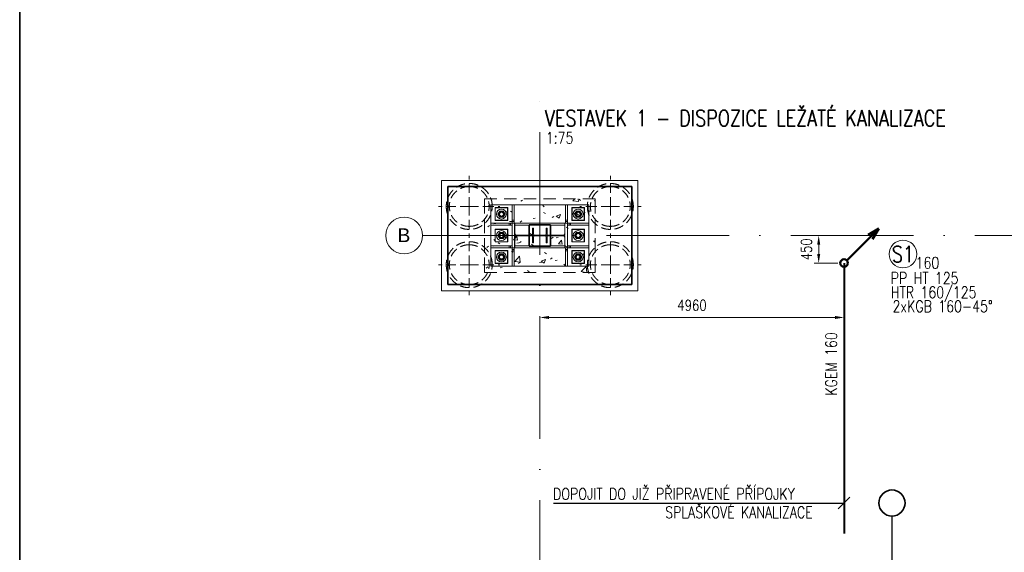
# Model space of a CAD drawing. Header units: millimetres. Extents: x -34728 to 839610, y -480656 to 464976.
# Tile 13 of 69: x -3798 to 12252, y -6859 to 1830. Entities that reach past the tile are written whole.
import ezdxf
from ezdxf.enums import TextEntityAlignment as Align

# ---------------------------------------------------------------- set-up
doc = ezdxf.new("R2010")
doc.units = ezdxf.units.MM
for name, pattern in [('Rebar Cover Lines', [320.04, 160.02, -160.02]), ('Skryté 1_5', [220, 150, -70]), ('ČERCHOVANÁ', [25.4, 12.7, -6.35, 0, -6.35]), ('Čerchovaná 20mm', [3000, 2000, -500, 0, -500])]:
    doc.linetypes.add(name, pattern=pattern)
doc.layers.get('0').update_dxf_attribs({"color": 9})
doc.layers.get('Defpoints').update_dxf_attribs({"color": 140})
for name, color, linetype, lineweight in [('!KANAL TRASA', 160, 'G_POTR_627_PN', 30), ('05_ŠRAFY', 253, 'Continuous', 9), ('06_KÓTY', 9, 'Continuous', 9), ('11542_003_OK-HALA_TaO-1_ET_R01_AciS_2025-04-14_sloupy_dwg', 9, 'Continuous', 9), ('CA_NEVHRA', 9, 'Skryté 1_5', 9), ('CA_OSY', 9, 'ČERCHOVANÁ', 9), ('CA_TEXT35', 9, 'Continuous', 9), ('CA_ZAKLADY25', 9, 'Continuous', 18), ('CKBUBLINY', 6, 'Continuous', 18), ('Konstrukční přípoje', 253, 'Continuous', 18), ('PL_KANAL', 240, 'Continuous', 40), ('PL_Z-stoupacky2', 2, 'Continuous', 50), ('SS_HALA_TaO-SLOUP', 9, 'Continuous', 9), ('TEXT25', 3, 'Continuous', 25), ('TEXT35', 1, 'Continuous', 35)]:
    doc.layers.add(name, color=color, linetype=linetype, lineweight=lineweight)
doc.styles.add('Arial_1', font='arial.ttf', dxfattribs={"height": 450})
doc.styles.add('ROMANS', font='romans', dxfattribs={"width": 0.8})
doc.linetypes.add('G_POTR_627_PN', pattern='A,0.5,-1,2,-6.5,[9,hpfmlin.shx,S=1,R=0,X=0,Y=0],-6.5,2,-1,0.5', length=20)
doc.dimstyles.new('T-50_(3.5)', dxfattribs={"dimscale": 50, "dimtxt": 3.5, "dimasz": 3, "dimexe": 1.5, "dimexo": 2, "dimgap": 0, "dimtad": 0, "dimdec": 1, "dimrnd": 1, "dimtxsty": 'ROMANS', "dimcen": 3, "dimclrd": 256, "dimclre": 256, "dimclrt": 256, "dimadec": 1, "dimazin": 2, "dimtfac": 0.714286, "dimtdec": 1, "dimtmove": 0, "dimatfit": 3, "dimldrblk": 'DOTSMALL', "dimfxl": 1, "dimtvp": 1.142857, "dimtolj": 1, "dimlwd": -1, "dimlwe": -1, "dimarcsym": 0})

# ---------------------------------------------------------------- blocks, each defined once
blk = doc.blocks.new('*D181')
at = {"layer": '06_KÓTY', "transparency": 16777216}
for p, q in [((4680, -3048), (4680, -3103)), ((4830, -3028), (9490, -3028)), ((9640, -3048), (9640, -3103))]:
    blk.add_line(p, q, dxfattribs=at)
at = {"layer": '06_KÓTY', "lineweight": 35, "transparency": 16777216}
for points in [[(4830, -3003), (4830, -3053), (4680, -3028)], [(9490, -3003), (9490, -3053), (9640, -3028)]]:
    blk.add_solid(points, dxfattribs=at)
at = {"layer": 'Defpoints', "color": 0, "lineweight": 35, "transparency": 16777216}
for p in [(4680, -2948), (9640, -2948), (9640, -3028)]:
    blk.add_point(p, dxfattribs=at)
at = {"layer": '06_KÓTY', "transparency": 16777216, "insert": (7160, -2828), "char_height": 175, "attachment_point": 5, "style": 'ROMANS'}
blk.add_mtext('\\A1;4960', dxfattribs=at)
blk = doc.blocks.new('_DotSmall')
at = {"color": 0, "linetype": 'ByBlock', "const_width": 0.5}
blk.add_lwpolyline([(-0.0625, 0, 1), (0.0625, 0, 1)], format="xyb", close=True, dxfattribs=at)
blk = doc.blocks.new('pilota 600 mm - D_750_650-V9-ZÁKLADY HALY _ DPS')
at = {"layer": 'CA_NEVHRA'}
for p, q in [((0, 0), (0, 500)), ((-250, 0), (-500, 0)), ((0, 0), (-250, 0)), ((0, 0), (0, -500)), ((0, 0), (500, 0))]:
    blk.add_line(p, q, dxfattribs=at)
blk = doc.blocks.new('pilota 600 mm - D_750_650-V10-ZÁKLADY HALY _ DPS')
at = {"layer": 'CA_NEVHRA'}
for p, q in [((0, 0), (0, 500)), ((0, 0), (-500, 0)), ((0, 0), (250, 0)), ((0, 0), (0, -500)), ((250, 0), (500, 0))]:
    blk.add_line(p, q, dxfattribs=at)
blk = doc.blocks.new('pilota 600 mm - D_750_650-V46-ZÁKLADY HALY _ DPS')
at = {"layer": 'CA_NEVHRA'}
for p, q in [((0, 0), (0, 500)), ((-250, 0), (-500, 0)), ((0, 0), (-250, 0)), ((0, 0), (500, 0)), ((0, 0), (0, -500))]:
    blk.add_line(p, q, dxfattribs=at)
blk = doc.blocks.new('pilota 600 mm - D_750_650-V47-ZÁKLADY HALY _ DPS')
at = {"layer": 'CA_NEVHRA'}
for p, q in [((0, 0), (0, 500)), ((0, 0), (-500, 0)), ((0, 0), (0, -500)), ((0, 0), (250, 0)), ((250, 0), (500, 0))]:
    blk.add_line(p, q, dxfattribs=at)
blk = doc.blocks.new('M_Šroub HPM-E - 64_E-1759689-ZÁKLADY HALY _ DPS')
at = {"layer": 'Konstrukční přípoje'}
for p, q in [((100, 100), (-100, 100)), ((-100, 100), (-100, -100)), ((-100, -100), (-100, 100)), ((-100, 100), (100, 100)), ((0, 58), (-50, 29)), ((0, 58), (-50, 29)), ((-50, 29), (0, 58)), ((0, 58), (-50, 29)), ((-50, 29), (-50, -29)), ((-50, 29), (-50, -29)), ((-50, -29), (-50, 29)), ((-50, 29), (-50, -29)), ((50, 29), (0, 58)), ((50, 29), (0, 58)), ((0, 58), (50, 29)), ((50, 29), (0, 58)), ((50, -29), (50, 29)), ((50, -29), (50, 29)), ((50, 29), (50, -29)), ((50, -29), (50, 29)), ((100, -100), (100, 100)), ((100, 100), (100, -100)), ((-100, -100), (100, -100)), ((100, -100), (-100, -100)), ((-50, -29), (0, -58)), ((-50, -29), (0, -58)), ((0, -58), (-50, -29)), ((-50, -29), (0, -58)), ((0, -58), (50, -29)), ((0, -58), (50, -29)), ((50, -29), (0, -58)), ((0, -58), (50, -29))]:
    blk.add_line(p, q, dxfattribs=at)
for radius, start, end in [(80, 360, 180), (80, 0, 180), (80, 360, 180), (80, 0, 180), (32, 0, 180), (32, 360, 180), (32, 0, 180), (32, 0, 180), (32, 0, 180), (32, 0, 180), (32, 0, 180), (32, 0, 180), (80, 180, 360), (80, 180, 360), (80, 180, 360), (80, 180, 360), (32, 180, 360), (32, 180, 360), (32, 180, 360), (32, 180, 360), (32, 180, 360), (32, 180, 360), (32, 180, 360), (32, 180, 360)]:
    blk.add_arc((0, 0), radius, start, end, dxfattribs=at)
blk = doc.blocks.new('M_Šroub HPM-E - 64_E-1759690-ZÁKLADY HALY _ DPS')
at = {"layer": 'Konstrukční přípoje'}
for p, q in [((100, 100), (-100, 100)), ((-100, 100), (-100, -100)), ((-100, -100), (-100, 100)), ((-100, 100), (100, 100)), ((0, 58), (-50, 29)), ((0, 58), (-50, 29)), ((-50, 29), (0, 58)), ((0, 58), (-50, 29)), ((-50, 29), (-50, -29)), ((-50, 29), (-50, -29)), ((-50, -29), (-50, 29)), ((-50, 29), (-50, -29)), ((50, 29), (0, 58)), ((50, 29), (0, 58)), ((0, 58), (50, 29)), ((50, 29), (0, 58)), ((50, -29), (50, 29)), ((50, -29), (50, 29)), ((50, 29), (50, -29)), ((50, -29), (50, 29)), ((100, -100), (100, 100)), ((100, 100), (100, -100)), ((-100, -100), (100, -100)), ((100, -100), (-100, -100)), ((-50, -29), (0, -58)), ((-50, -29), (0, -58)), ((0, -58), (-50, -29)), ((-50, -29), (0, -58)), ((0, -58), (50, -29)), ((0, -58), (50, -29)), ((50, -29), (0, -58)), ((0, -58), (50, -29))]:
    blk.add_line(p, q, dxfattribs=at)
for radius, start, end in [(80, 0, 180), (80, 0, 180), (80, 0, 180), (80, 0, 180), (80, 180, 360), (80, 180, 0), (80, 180, 360), (80, 180, 0), (32, 0, 180), (32, 0, 180), (32, 0, 180), (32, 0, 180), (32, 0, 180), (32, 0, 180), (32, 0, 180), (32, 0, 180), (32, 180, 360), (32, 180, 360), (32, 180, 360), (32, 180, 360), (32, 180, 360), (32, 180, 0), (32, 180, 360), (32, 180, 360)]:
    blk.add_arc((0, 0), radius, start, end, dxfattribs=at)
blk = doc.blocks.new('Osnova - Bublina osnovy 12mm-4850-ZÁKLADY HALY _ DPS')
at = {"layer": 'CA_TEXT35'}
blk.add_circle((0, 0), 6, dxfattribs=at)
blk = doc.blocks.new('A$C283bf1a8')
at = {"layer": 'CA_ZAKLADY25', "linetype": 'Rebar Cover Lines', "lineweight": 9}
h = blk.add_hatch(dxfattribs=at)
h.set_pattern_fill('FP_1', color=256, style=0, pattern_type=2)
h.set_pattern_definition([(50, (-4680.05, -7749.9), (728.737, -63.756), [76.2, -838.2]), (355, (-4680.05, -7749.9), (-140.972, 764.228), [60.96, -670.56]), (100.451, (-4619.3, -7755.2), (587.77, 700.467), [64.76, -712.36]), (46.184, (-4680.05, -7546.7), (1084.316, -168.17), [114.3, -1257.3]), (96.636, (-4589.7, -7560.7), (949.61, 989.71), [97.14, -1068.54]), (351.184, (-4680, -7546.7), (949.62, 989.7), [91.44, -1005.84]), (21, (-4578.45, -7597.5), (606.458, -409.06), [76.2, -838.2]), (326, (-4578.45, -7597.5), (247.208, 736.753), [60.96, -670.56]), (71.451, (-4527.9, -7631.56), (853.668, 327.685), [64.76, -712.36]), (37.5, (-4680.05, -7749.87), (12.3547, 338.22), [33.528, -628.904, 33.528, -647.192, -673.1]), (37.5, (-4680.05, -7749.87), (12.3547, 338.22), [-1343.152, 33.528, -639.572]), (7.5, (-4680.05, -7749.87), (267.279, 400.722), [33.528, -354.584, 33.528, -613.664, -256.54]), (7.5, (-4680.05, -7749.87), (267.279, 400.722), [-1035.304, 33.528, -223.012]), (327.5, (-4906.62, -7749.87), (542.3633, -22.9153), [33.528, -220.472, 33.528, -758.952, -1051.56]), (327.5, (-4906.62, -7749.87), (542.3633, -22.9153), [-1046.48, 33.528, -1018.032]), (317.5, (-5008.2, -7749.87), (592.517, 101.707), [33.528, -296.672, 33.528, -492.76, -746.76]), (317.5, (-5008.2, -7749.87), (592.517, 101.707), [-856.488, 33.528, -713.232])])
h.paths.add_polyline_path([(-450, 12400), (900, 12400), (900, 13600), (-900, 13600), (-900, 12400)])
at = {"layer": '11542_003_OK-HALA_TaO-1_ET_R01_AciS_2025-04-14_sloupy_dwg'}
for p, q in [((-410, 13200), (-450, 13200)), ((-450, 13200), (-450, 12800)), ((-410, 13008), (-410, 13200)), ((450, 13200), (410, 13200)), ((410, 13200), (410, 13008)), ((450, 12800), (450, 13200)), ((410, 13008), (-410, 13008)), ((-410, 12800), (-410, 12993)), ((-410, 12993), (410, 12993)), ((410, 12993), (410, 12800)), ((-450, 12800), (-410, 12800)), ((410, 12800), (450, 12800))]:
    blk.add_line(p, q, dxfattribs=at)
at = {"layer": 'CA_NEVHRA'}
for centre, radius, start, end in [((-1150, 13475), 375, 0, 180), ((-1150, 13475), 375, 0, 180), ((1150, 13475), 375, 0, 180), ((1150, 13475), 375, 0, 180), ((-1150, 13475), 325, 90, 270), ((-1150, 13475), 325, 90, 270), ((-1150, 13475), 325, 270, 90), ((-1150, 13475), 325, 270, 90), ((1150, 13475), 325, 90, 270), ((1150, 13475), 325, 90, 270), ((1150, 13475), 325, 270, 90), ((1150, 13475), 325, 270, 90), ((-1150, 13475), 375, 180, 0), ((-1150, 13475), 375, 180, 0), ((1150, 13475), 375, 180, 0), ((1150, 13475), 375, 180, 0), ((-1150, 12525), 375, 0, 180), ((-1150, 12525), 375, 0, 180), ((-1150, 12525), 325, 90, 270), ((-1150, 12525), 325, 90, 270), ((-1150, 12525), 325, 270, 90), ((-1150, 12525), 325, 270, 90), ((1150, 12525), 375, 0, 180), ((1150, 12525), 375, 0, 180), ((1150, 12525), 325, 90, 270), ((1150, 12525), 325, 90, 270), ((1150, 12525), 325, 270, 90), ((1150, 12525), 325, 270, 90), ((-1150, 12525), 375, 180, 0), ((-1150, 12525), 375, 180, 0), ((1150, 12525), 375, 180, 0), ((1150, 12525), 375, 180, 0)]:
    blk.add_arc(centre, radius, start, end, dxfattribs=at)
at = {"layer": 'CA_OSY', "linetype": 'Čerchovaná 20mm'}
for p, q in [((0, -2315), (0, 15395)), ((-1911, 13000), (19615, 13000))]:
    blk.add_line(p, q, dxfattribs=at)
at = {"layer": 'CA_ZAKLADY25', "lineweight": 9}
for p, q in [((-1600, 13900), (1600, 13900)), ((-1600, 12100), (-1600, 13900)), ((-1600, 13900), (-1600, 12100)), ((1600, 13900), (-1600, 13900)), ((1600, 13900), (1600, 12100)), ((1600, 12100), (1600, 13900)), ((1600, 12100), (-1600, 12100)), ((-1600, 12100), (1600, 12100))]:
    blk.add_line(p, q, dxfattribs=at)
at = {"layer": 'CA_ZAKLADY25', "lineweight": 25}
for p, q in [((-1500, 13800), (-1500, 12200)), ((1500, 13800), (-1500, 13800)), ((-1500, 13800), (1500, 13800)), ((-1500, 12200), (-1500, 13800)), ((1500, 12200), (1500, 13800)), ((1500, 13800), (1500, 12200)), ((-175, 12825), (-175, 13175)), ((-175, 13175), (175, 13175)), ((-175, 13175), (-175, 12825)), ((175, 13175), (-175, 13175)), ((175, 13175), (175, 12825)), ((175, 12825), (175, 13175)), ((175, 12825), (-175, 12825)), ((-175, 12825), (175, 12825)), ((-1500, 12200), (1500, 12200)), ((1500, 12200), (-1500, 12200))]:
    blk.add_line(p, q, dxfattribs=at)
at = {"layer": 'CA_ZAKLADY25', "linetype": 'Rebar Cover Lines', "lineweight": 9}
for p, q in [((-900, 12400), (-900, 13600)), ((-900, 13600), (900, 13600)), ((900, 13600), (-900, 13600)), ((-900, 13600), (-900, 12400)), ((900, 13600), (900, 12400)), ((900, 12400), (900, 13600)), ((900, 12400), (-900, 12400)), ((-900, 12400), (900, 12400))]:
    blk.add_line(p, q, dxfattribs=at)
at = {"layer": 'SS_HALA_TaO-SLOUP'}
for p, q in [((-800, 13500), (800, 13500)), ((800, 13500), (-800, 13500)), ((-800, 12500), (-800, 13500)), ((-800, 13500), (-800, 12500)), ((-450, 13500), (-420, 13500)), ((-420, 13500), (-450, 13500)), ((-450, 13500), (-450, 13250)), ((-450, 13230), (-450, 13500)), ((-420, 13250), (-420, 13500)), ((-420, 13500), (-420, 13230)), ((420, 13500), (420, 13250)), ((420, 13230), (420, 13500)), ((420, 13500), (450, 13500)), ((420, 13500), (450, 13500)), ((450, 13250), (450, 13500)), ((450, 13500), (450, 13230)), ((800, 13500), (800, 12500)), ((800, 12500), (800, 13500)), ((-730, 13455), (-730, 13245)), ((-730, 13245), (-730, 13455)), ((-520, 13455), (-730, 13455)), ((-730, 13455), (-520, 13455)), ((-520, 13245), (-520, 13455)), ((-520, 13455), (-520, 13245)), ((520, 13455), (520, 13245)), ((520, 13245), (520, 13455)), ((730, 13455), (520, 13455)), ((520, 13455), (730, 13455)), ((730, 13245), (730, 13455)), ((730, 13455), (730, 13245)), ((-500, 13200), (-800, 13200)), ((-800, 13200), (-480, 13200)), ((-800, 13170), (-800, 13200)), ((-800, 13170), (-800, 13200)), ((-800, 13170), (-500, 13170)), ((-480, 13170), (-800, 13170)), ((-730, 13245), (-520, 13245)), ((-520, 13245), (-730, 13245)), ((-450, 13200), (-500, 13200)), ((-500, 13200), (-500, 13170)), ((-500, 13170), (-450, 13170)), ((-480, 13200), (-450, 13200)), ((-480, 13170), (-480, 13200)), ((-450, 13170), (-480, 13170)), ((-450, 13250), (-450, 13200)), ((-420, 13250), (-450, 13250)), ((-420, 13230), (-450, 13230)), ((-450, 13200), (-450, 13230)), ((-450, 12800), (-450, 13200)), ((-450, 13200), (-410, 13200)), ((-450, 13170), (-450, 13200)), ((-450, 13170), (-450, 13200)), ((-420, 13200), (-450, 13200)), ((-420, 13200), (-450, 13200)), ((-420, 13200), (-420, 13250)), ((-420, 13230), (-420, 13200)), ((-410, 13200), (-410, 13008)), ((410, 13200), (-410, 13200)), ((-410, 13200), (-410, 13170)), ((-410, 13170), (-410, 13200)), ((-410, 13200), (410, 13200)), ((-410, 13170), (410, 13170)), ((410, 13170), (-410, 13170)), ((-409, 13200), (409, 13200)), ((409, 13200), (-409, 13200)), ((-409, 13028), (-409, 13200)), ((-409, 13200), (-409, 13028)), ((409, 13200), (409, 13028)), ((409, 13028), (409, 13200)), ((410, 13008), (410, 13200)), ((410, 13200), (450, 13200)), ((410, 13170), (410, 13200)), ((410, 13170), (410, 13200)), ((450, 13250), (420, 13250)), ((420, 13250), (420, 13200)), ((420, 13200), (420, 13230)), ((420, 13230), (450, 13230)), ((420, 13200), (450, 13200)), ((420, 13200), (450, 13200)), ((450, 13200), (450, 13250)), ((450, 13230), (450, 13200)), ((450, 13200), (450, 12800)), ((450, 13200), (480, 13200)), ((450, 13170), (450, 13200)), ((450, 13170), (450, 13200)), ((500, 13200), (450, 13200)), ((480, 13170), (450, 13170)), ((450, 13170), (500, 13170)), ((480, 13200), (800, 13200)), ((480, 13170), (480, 13200)), ((800, 13170), (480, 13170)), ((800, 13200), (500, 13200)), ((500, 13170), (500, 13200)), ((500, 13170), (800, 13170)), ((520, 13245), (730, 13245)), ((730, 13245), (520, 13245)), ((800, 13200), (800, 13170)), ((800, 13170), (800, 13200)), ((-730, 13105), (-730, 12895)), ((-730, 12895), (-730, 13105)), ((-520, 13105), (-730, 13105)), ((-730, 13105), (-520, 13105)), ((-520, 12895), (-520, 13105)), ((-520, 13105), (-520, 12895)), ((-410, 13008), (410, 13008)), ((-389, 13008), (-409, 13028)), ((-409, 13028), (-389, 13008)), ((389, 13008), (-389, 13008)), ((-389, 13008), (389, 13008)), ((-120, 13120), (-103, 13120)), ((-103, 13120), (-120, 13120)), ((-120, 12880), (-120, 13120)), ((-120, 13120), (-120, 12880)), ((-103, 13120), (-103, 13026)), ((-103, 13026), (-103, 13120)), ((-82, 13005), (82, 13005)), ((82, 13005), (-82, 13005)), ((103, 13120), (120, 13120)), ((120, 13120), (103, 13120)), ((103, 13026), (103, 13120)), ((103, 13120), (103, 13026)), ((120, 13120), (120, 12880)), ((120, 12880), (120, 13120)), ((409, 13028), (389, 13008)), ((389, 13008), (409, 13028)), ((520, 13105), (520, 12895)), ((520, 12895), (520, 13105)), ((730, 13105), (520, 13105)), ((520, 13105), (730, 13105)), ((730, 12895), (730, 13105)), ((730, 13105), (730, 12895)), ((-730, 12895), (-520, 12895)), ((-520, 12895), (-730, 12895)), ((410, 12993), (-410, 12993)), ((-410, 12993), (-410, 12800)), ((-409, 12973), (-389, 12993)), ((-389, 12993), (-409, 12973)), ((-409, 12800), (-409, 12973)), ((-409, 12973), (-409, 12800)), ((-389, 12993), (389, 12993)), ((389, 12993), (-389, 12993)), ((-103, 12880), (-120, 12880)), ((-120, 12880), (-103, 12880)), ((-103, 12974), (-103, 12880)), ((-103, 12880), (-103, 12974)), ((82, 12995), (-82, 12995)), ((-82, 12995), (82, 12995)), ((103, 12880), (103, 12974)), ((103, 12974), (103, 12880)), ((120, 12880), (103, 12880)), ((103, 12880), (120, 12880)), ((389, 12993), (409, 12973)), ((409, 12973), (389, 12993)), ((409, 12973), (409, 12800)), ((409, 12800), (409, 12973)), ((410, 12800), (410, 12993)), ((520, 12895), (730, 12895)), ((730, 12895), (520, 12895)), ((-800, 12800), (-800, 12830)), ((-800, 12830), (-800, 12800)), ((-500, 12830), (-800, 12830)), ((-800, 12830), (-480, 12830)), ((-800, 12800), (-500, 12800)), ((-480, 12800), (-800, 12800)), ((-730, 12755), (-730, 12545)), ((-730, 12545), (-730, 12755)), ((-520, 12755), (-730, 12755)), ((-730, 12755), (-520, 12755)), ((-520, 12545), (-520, 12755)), ((-520, 12755), (-520, 12545)), ((-450, 12830), (-500, 12830)), ((-500, 12830), (-500, 12800)), ((-500, 12800), (-450, 12800)), ((-480, 12830), (-480, 12800)), ((-480, 12830), (-450, 12830)), ((-450, 12800), (-480, 12800)), ((-450, 12830), (-450, 12800)), ((-450, 12830), (-450, 12800)), ((-410, 12800), (-450, 12800)), ((-450, 12800), (-450, 12750)), ((-420, 12800), (-450, 12800)), ((-420, 12800), (-450, 12800)), ((-450, 12770), (-450, 12800)), ((-420, 12770), (-450, 12770)), ((-450, 12500), (-450, 12770)), ((-450, 12750), (-420, 12750)), ((-450, 12750), (-450, 12500)), ((-420, 12750), (-420, 12800)), ((-420, 12800), (-420, 12770)), ((-420, 12770), (-420, 12500)), ((-420, 12500), (-420, 12750)), ((410, 12830), (-410, 12830)), ((-410, 12830), (-410, 12800)), ((-410, 12830), (410, 12830)), ((-410, 12800), (-410, 12830)), ((-410, 12800), (410, 12800)), ((410, 12800), (-410, 12800)), ((409, 12800), (-409, 12800)), ((-409, 12800), (409, 12800)), ((410, 12800), (410, 12830)), ((410, 12800), (410, 12830)), ((450, 12800), (410, 12800)), ((420, 12770), (420, 12800)), ((420, 12800), (450, 12800)), ((420, 12800), (450, 12800)), ((420, 12800), (420, 12750)), ((420, 12500), (420, 12770)), ((420, 12770), (450, 12770)), ((420, 12750), (420, 12500)), ((420, 12750), (450, 12750)), ((500, 12830), (450, 12830)), ((450, 12830), (450, 12800)), ((450, 12830), (450, 12800)), ((450, 12830), (480, 12830)), ((450, 12800), (500, 12800)), ((480, 12800), (450, 12800)), ((450, 12800), (450, 12770)), ((450, 12750), (450, 12800)), ((450, 12770), (450, 12500)), ((450, 12500), (450, 12750)), ((480, 12830), (480, 12800)), ((480, 12830), (800, 12830)), ((800, 12800), (480, 12800)), ((500, 12800), (500, 12830)), ((800, 12830), (500, 12830)), ((500, 12800), (800, 12800)), ((520, 12755), (520, 12545)), ((520, 12545), (520, 12755)), ((730, 12755), (520, 12755)), ((520, 12755), (730, 12755)), ((730, 12545), (730, 12755)), ((730, 12755), (730, 12545)), ((800, 12830), (800, 12800)), ((800, 12830), (800, 12800)), ((-730, 12545), (-520, 12545)), ((-520, 12545), (-730, 12545)), ((520, 12545), (730, 12545)), ((730, 12545), (520, 12545)), ((800, 12500), (-800, 12500)), ((-800, 12500), (800, 12500)), ((-420, 12500), (-450, 12500)), ((-420, 12500), (-450, 12500)), ((450, 12500), (420, 12500)), ((420, 12500), (450, 12500))]:
    blk.add_line(p, q, dxfattribs=at)
for centre, radius, start, end in [((-625, 13350), 45, 90, 270), ((-625, 13350), 45, 90, 270), ((-625, 13350), 35, 90, 270), ((-625, 13350), 35, 90, 270), ((-625, 13350), 45, 270, 90), ((-625, 13350), 45, 270, 90), ((-625, 13350), 35, 270, 90), ((-625, 13350), 35, 270, 90), ((625, 13350), 45, 90, 270), ((625, 13350), 45, 90, 270), ((625, 13350), 35, 90, 270), ((625, 13350), 35, 90, 270), ((625, 13350), 45, 270, 90), ((625, 13350), 45, 270, 90), ((625, 13350), 35, 270, 90), ((625, 13350), 35, 270, 90), ((-625, 13000), 45, 90, 270), ((-625, 13000), 45, 90, 270), ((-625, 13000), 35, 90, 270), ((-625, 13000), 35, 90, 270), ((-625, 13000), 45, 270, 90), ((-625, 13000), 45, 270, 90), ((-625, 13000), 35, 270, 90), ((-625, 13000), 35, 270, 90), ((-82, 13026), 21, 180, 270), ((-82, 13026), 21, 180, 270), ((82, 13026), 21, 270, 0), ((82, 13026), 21, 270, 0), ((625, 13000), 45, 90, 270), ((625, 13000), 45, 90, 270), ((625, 13000), 35, 90, 270), ((625, 13000), 35, 90, 270), ((625, 13000), 45, 270, 90), ((625, 13000), 45, 270, 90), ((625, 13000), 35, 270, 90), ((625, 13000), 35, 270, 90), ((-82, 12974), 21, 90, 180), ((-82, 12974), 21, 90, 180), ((82, 12974), 21, 0, 90), ((82, 12974), 21, 0, 90), ((-625, 12650), 45, 90, 270), ((-625, 12650), 45, 90, 270), ((-625, 12650), 35, 90, 270), ((-625, 12650), 35, 90, 270), ((-625, 12650), 45, 270, 90), ((-625, 12650), 45, 270, 90), ((-625, 12650), 35, 270, 90), ((-625, 12650), 35, 270, 90), ((625, 12650), 45, 90, 270), ((625, 12650), 45, 90, 270), ((625, 12650), 35, 90, 270), ((625, 12650), 35, 90, 270), ((625, 12650), 45, 270, 90), ((625, 12650), 45, 270, 90), ((625, 12650), 35, 270, 90), ((625, 12650), 35, 270, 90)]:
    blk.add_arc(centre, radius, start, end, dxfattribs=at)
at = {"layer": 'CA_NEVHRA'}
for name, p in [('pilota 600 mm - D_750_650-V10-ZÁKLADY HALY _ DPS', (-1150, 13475)), ('pilota 600 mm - D_750_650-V46-ZÁKLADY HALY _ DPS', (1150, 12525))]:
    blk.add_blockref(name, p, dxfattribs=at)
at = {"layer": 'CA_NEVHRA', "rotation": 180}
for name, p in [('pilota 600 mm - D_750_650-V47-ZÁKLADY HALY _ DPS', (1150, 13475)), ('pilota 600 mm - D_750_650-V9-ZÁKLADY HALY _ DPS', (-1150, 12525))]:
    blk.add_blockref(name, p, dxfattribs=at)
at = {"layer": 'CA_TEXT35', "xscale": 49.99999999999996, "yscale": 49.99999999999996, "zscale": 49.99999999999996, "rotation": 270}
blk.add_blockref('Osnova - Bublina osnovy 12mm-4850-ZÁKLADY HALY _ DPS', (-2211, 13000), dxfattribs=at)
at = {"layer": 'Konstrukční přípoje', "rotation": 90}
for name, p in [('M_Šroub HPM-E - 64_E-1759689-ZÁKLADY HALY _ DPS', (-625, 13350)), ('M_Šroub HPM-E - 64_E-1759690-ZÁKLADY HALY _ DPS', (625, 13350)), ('M_Šroub HPM-E - 64_E-1759689-ZÁKLADY HALY _ DPS', (-625, 13000)), ('M_Šroub HPM-E - 64_E-1759690-ZÁKLADY HALY _ DPS', (625, 13000)), ('M_Šroub HPM-E - 64_E-1759689-ZÁKLADY HALY _ DPS', (-625, 12650)), ('M_Šroub HPM-E - 64_E-1759690-ZÁKLADY HALY _ DPS', (625, 12650))]:
    blk.add_blockref(name, p, dxfattribs=at)
at = {"layer": 'CA_TEXT35', "insert": (-2320, 13118), "char_height": 225, "width": 256.54, "attachment_point": 1, "style": 'Arial_1', "bg_fill": 3, "box_fill_scale": 1.25, "bg_fill_color": 256, "bg_fill_true_color": 13158600, "bg_fill_transparency": 0}
blk.add_mtext('\\fArial|b0|i0|c238|p34|;B', dxfattribs=at)
blk = doc.blocks.new('A$C1F353BCB')
at = {"layer": 'PL_Z-stoupacky2', "linetype": 'ByBlock', "ltscale": 10}
for p, q in [((-44, -44), (-567, -567)), ((-461, -390), (-567, -567)), ((-567, -567), (-390, -461))]:
    blk.add_line(p, q, dxfattribs=at)
blk.add_circle((0, 0), 62.5, dxfattribs=at)
blk = doc.blocks.new('*D247')
at = {"layer": '06_KÓTY', "transparency": 16777216}
for p, q in [((9540, -1692), (9151, -1692)), ((9226, -1992), (9226, -1842)), ((9540, -2142), (9151, -2142))]:
    blk.add_line(p, q, dxfattribs=at)
at = {"layer": '06_KÓTY', "lineweight": 35, "transparency": 16777216}
for points in [[(9201, -1842), (9251, -1842), (9226, -1692)], [(9201, -1992), (9251, -1992), (9226, -2142)]]:
    blk.add_solid(points, dxfattribs=at)
at = {"layer": 'Defpoints', "color": 0, "lineweight": 35, "transparency": 16777216}
for p in [(9226, -1692), (9640, -1692), (9640, -2142)]:
    blk.add_point(p, dxfattribs=at)
at = {"layer": '06_KÓTY', "transparency": 16777216, "insert": (9026, -1917), "char_height": 175, "attachment_point": 5, "rotation": 90, "style": 'ROMANS'}
blk.add_mtext('\\A1;450', dxfattribs=at)

msp = doc.modelspace()

# ---------------------------------------------------------------- linework, layer by layer
at = {"layer": '!KANAL TRASA', "ltscale": 80}
msp.add_line((10419.93, -6267.21), (10370.84, -20538.78), dxfattribs=at)
at = {"color": 220, "lineweight": 35}
msp.add_lwpolyline([(-3797.94, 52868.13), (92217.39, 52868.13), (92217.39, -112340.41), (-3797.94, -112340.41)], close=True, dxfattribs=at)
at = {"color": 160, "lineweight": 35}
msp.add_circle((10420.66, -6054.71), 212.5, dxfattribs=at)
at = {"layer": 'CKBUBLINY', "color": 5, "ltscale": 10, "transparency": 33554687}
msp.add_circle((10599.97, -1993.89), 225, dxfattribs=at)
at = {"layer": 'PL_KANAL'}
msp.add_line((9640.05, -2141.56), (9640.05, -6554.71), dxfattribs=at)

# ---------------------------------------------------------------- texts
at = {"layer": 'TEXT25', "style": 'ROMANS', "width": 0.8}
msp.add_text('1:75', height=187.5, dxfattribs=at).set_placement((4777.7, -191.76))
at = {"layer": 'TEXT25', "color": 2, "transparency": 33554687, "style": 'ROMANS', "width": 0.8}
msp.add_text('160', height=187.5, dxfattribs=at).set_placement((10806.11, -2229.92))
at = {"layer": 'TEXT25', "transparency": 33554687, "style": 'ROMANS', "width": 0.8}
for s, p in [('PP HT 125', (10953.07, -2478.9)), ('HTR 160/125', (11100.43, -2711.19)), ('2xKGB 160-45%%D ', (11297.28, -2939.71))]:
    msp.add_text(s, height=187.5, dxfattribs=at).set_placement(p, align=Align.CENTER)
msp.add_text('KGEM 160', height=187.5, rotation=90, dxfattribs=at).set_placement((9524.07, -3786.97), align=Align.CENTER)
at = {"layer": 'TEXT35', "color": 4, "style": 'ROMANS', "width": 0.8}
msp.add_text('VESTAVEK 1 - DISPOZICE LEŽATÉ KANALIZACE ', height=262.5, dxfattribs=at).set_placement((4764.87, 91.48))
at = {"layer": 'TEXT35', "transparency": 33554687, "style": 'ROMANS', "width": 0.8}
msp.add_text('S1', height=262.5, dxfattribs=at).set_placement((10599.97, -1993.89), align=Align.MIDDLE)

# ---------------------------------------------------------------- dimensions: what is measured, and where the dimension line sits
at = {"layer": '06_KÓTY'}
dim = msp.add_aligned_dim(p1=(4680.05, -2947.69), p2=(9640.05, -2947.69), distance=-79.91, dimstyle='T-50_(3.5)', dxfattribs=at)
dim.commit()
dim.dimension.update_dxf_attribs({"geometry": '*D181', "text_midpoint": (7160.05, -2827.6)})

# ---------------------------------------------------------------- next in the draw order: block references
at = {"color": 200, "lineweight": 35}
msp.add_blockref('A$C283bf1a8', (4680.05, -14691.69), dxfattribs=at)

# ---------------------------------------------------------------- next in the draw order: linework, layer by layer
at = {"layer": 'TEXT25'}
for p, q in [((4904.18, -6054.71), (9640.05, -6054.71)), ((9545.77, -6148.99), (9734.33, -5960.43))]:
    msp.add_line(p, q, dxfattribs=at)

# ---------------------------------------------------------------- next in the draw order: block references
at = {"layer": '05_ŠRAFY', "color": 200, "ltscale": 0.15, "rotation": 180}
msp.add_blockref('A$C1F353BCB', (9640.05, -2141.56), dxfattribs=at)

# ---------------------------------------------------------------- next in the draw order: texts
at = {"layer": 'TEXT25', "style": 'ROMANS', "width": 0.8}
for s, p in [('DOPOJIT DO JIŽ PŘIPRAVENÉ PŘÍPOJKY ', (4895.68, -5999.98)), ('SPLAŠKOVÉ KANALIZACE ', (6724.25, -6299.98))]:
    msp.add_text(s, height=187.5, dxfattribs=at).set_placement(p)

# ---------------------------------------------------------------- next in the draw order: dimensions: what is measured, and where the dimension line sits
at = {"layer": '06_KÓTY'}
dim = msp.add_aligned_dim(p1=(9640.05, -2141.56), p2=(9640.05, -1691.69), distance=413.92, dimstyle='T-50_(3.5)', dxfattribs=at)
dim.commit()
dim.dimension.update_dxf_attribs({"geometry": '*D247', "text_midpoint": (9026.13, -1916.62)})

doc.saveas('drawing.dxf')
